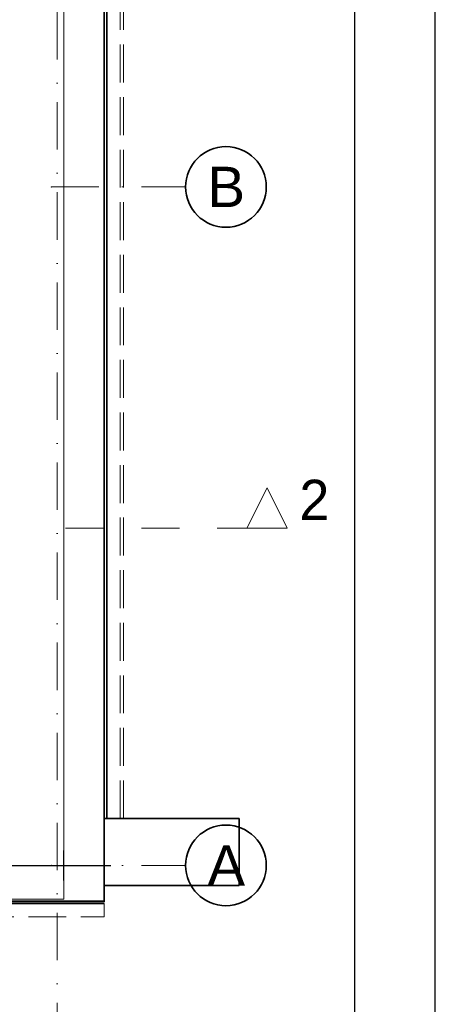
# Model space of a CAD drawing. Header units: millimetres. Extents: x -75424 to 111134, y 39940 to 476713.
# Tile 22 of 24: x 49731 to 52825, y 237727 to 245055. Entities that reach past the tile are written whole.
import ezdxf

# ---------------------------------------------------------------- set-up
doc = ezdxf.new("R2010")
doc.units = ezdxf.units.MM
doc.header["$MEASUREMENT"] = 0
for name, pattern in [('Krawędzie ukryte', [3.912222, 2.822222, -1.09]), ('Kropki i Kreski', [6.702778, 3.527778, -1.763889, 0, -1.411111]), ('Przerywana', [5.644444, 2.822222, -2.822222])]:
    doc.linetypes.add(name, pattern=pattern)
for name, color, linetype in [('#krzyż', 6, 'Continuous'), ('#podkład', 252, 'Continuous'), ('- A - ocieplenie', 7, 'Continuous'), ('- Legenda', 7, 'Continuous'), ('_TABELA', 7, 'Continuous'), ('Konstrukcja - Siatka mod', 7, 'Continuous'), ('Konstrukcja - Stropy', 7, 'Continuous'), ('Konstrukcja - Ściany zewnętrzne', 7, 'Continuous'), ('Znaczniki - Przekroje', 7, 'Continuous')]:
    doc.layers.add(name, color=color, linetype=linetype)
doc.styles.add('STYL_AUTOMATYCZNY_1', font='arial.ttf')
doc.styles.add('STYL_AUTOMATYCZNY_6', font='txt')

# ---------------------------------------------------------------- blocks, each defined once
blk = doc.blocks.new('SDFGHB')
at = {"layer": '- A - ocieplenie', "color": 252, "linetype": 'Continuous', "lineweight": 35, "ltscale": 100, "flags": 128}
for points in [[(50017.6, 471809.9), (50017.6, 459110.5)], [(50037.6, 459110.5), (50037.6, 471809.9)], [(50017.6, 459110.5), (50037.6, 459110.5)], [(50017.6, 458497.4), (37597.6, 458490.5)], [(37617.6, 458470.5), (50017.6, 458477.4)]]:
    blk.add_lwpolyline(points, dxfattribs=at)
at = {"layer": '- A - ocieplenie', "color": 252, "linetype": 'Krawędzie ukryte', "lineweight": 20, "ltscale": 100, "flags": 128}
for points in [[(50017.6, 471809.9), (50017.6, 459110.5)], [(50041.7, 471809.9), (50041.7, 459110.5)], [(50137.6, 459110.5), (50137.6, 471809.9)], [(50161.7, 459110.5), (50161.7, 471809.9)], [(50017.6, 459110.5), (50137.6, 459110.5)], [(50041.7, 459110.5), (50161.7, 459110.5)], [(50017.6, 458497.4), (37717.6, 458490.5)], [(50017.6, 458477.4), (50017.6, 458377.4)], [(37717.6, 458370.5), (50017.6, 458377.4)]]:
    blk.add_lwpolyline(points, dxfattribs=at)
at = {"layer": 'Konstrukcja - Siatka mod', "color": 252, "linetype": 'Kropki i Kreski', "lineweight": 13, "ltscale": 100}
for p, q in [((49667.6, 474496.4), (49667.6, 457531.6)), ((49624.6, 463810.5), (50624.6, 463810.5)), ((20180, 458760.5), (49624.6, 458760.5)), ((49624.6, 458760.5), (50624.6, 458760.5))]:
    blk.add_line(p, q, dxfattribs=at)
at = {"layer": 'Konstrukcja - Siatka mod', "color": 252, "linetype": 'Continuous', "lineweight": 35, "ltscale": 100}
for centre in [(50924.6, 463810.5), (50924.6, 458760.5)]:
    blk.add_circle(centre, 300, dxfattribs=at)
at = {"layer": 'Konstrukcja - Siatka mod', "color": 252, "linetype": 'Kropki i Kreski', "lineweight": 13, "ltscale": 100}
for p in [(49624.6, 463810.5), (49624.6, 463810.5), (49624.6, 458760.5), (49624.6, 458760.5)]:
    blk.add_point(p, dxfattribs=at)
at = {"layer": 'Konstrukcja - Stropy', "color": 252, "linetype": 'Continuous', "lineweight": 13, "ltscale": 100, "flags": 128}
blk.add_lwpolyline([(22777.6, 458509.7), (34592.6, 458509.7), (34592.6, 463961.5), (37297.6, 463961.5), (37297.6, 458509.7), (49718.3, 458509.7), (49718.3, 471788.6), (40377.6, 471788.6), (40377.6, 466428.5), (30297.6, 466428.5), (30297.6, 467849.4), (22777.6, 467849.4)], close=True, dxfattribs=at)
at = {"layer": 'Konstrukcja - Ściany zewnętrzne', "color": 252, "linetype": 'Continuous', "lineweight": 35, "ltscale": 100, "flags": 128}
for points in [[(50017.6, 458490.5), (50017.6, 471810.5)], [(51024.2, 459110.5), (50017.6, 459110.5)], [(50017.6, 459110.5), (50017.6, 458610.5)], [(51024.2, 458610.5), (51024.2, 459110.5)], [(50017.6, 458610.5), (51024.2, 458610.5)], [(50017.6, 458490.5), (49317.6, 458490.5)]]:
    blk.add_lwpolyline(points, dxfattribs=at)
at = {"layer": 'Znaczniki - Przekroje', "color": 252, "linetype": 'Przerywana', "lineweight": 13, "ltscale": 100}
blk.add_line((49731.3, 461271), (51081.3, 461271), dxfattribs=at)
at = {"layer": 'Znaczniki - Przekroje', "color": 252, "linetype": 'Continuous', "lineweight": 13, "ltscale": 100, "flags": 128}
blk.add_lwpolyline([(51381.3, 461271), (51081.3, 461271), (51231.3, 461571)], close=True, dxfattribs=at)
at = {"layer": 'Konstrukcja - Siatka mod', "color": 252, "linetype": 'Continuous', "lineweight": 13, "char_height": 300, "attachment_point": 1, "style": 'STYL_AUTOMATYCZNY_1'}
for s, insert in [('\\A1;{\\pql;\\pt0;\\fArial|b0|i0|c238|p0;\\W1.000000;B}', (50787.4, 463960.5)), ('\\A1;{\\pql;\\pt0;\\fArial|b0|i0|c238|p0;\\W1.000000;A}', (50787.4, 458910.5))]:
    blk.add_mtext(s, dxfattribs=dict(at, insert=insert))
at = {"layer": 'Znaczniki - Przekroje', "color": 252, "linetype": 'Continuous', "lineweight": 13, "insert": (51471.3, 461331), "char_height": 300, "attachment_point": 7, "style": 'STYL_AUTOMATYCZNY_6'}
blk.add_mtext('\\A1;{\\pql;\\pt0;\\fGeneva CE|b0|i0|c0|p0;\\W1.000000;2}', dxfattribs=at)

msp = doc.modelspace()

# ---------------------------------------------------------------- linework, layer by layer
at = {"layer": '#krzyż', "lineweight": 30}
for p, q in [((50060.3, 238649.4), (50060.3, 238872.2)), ((49948.9, 238760.8), (50171.7, 238760.8))]:
    msp.add_line(p, q, dxfattribs=at)
at = {"layer": '#podkład', "color": 252}
msp.add_line((49860, 238760.8), (50319.7, 238760.8), dxfattribs=at)
at = {"layer": '- Legenda'}
msp.add_line((49588.9, 238760.8), (50410.3, 238760.8), dxfattribs=at)
at = {"layer": '_TABELA', "color": 7}
msp.add_lwpolyline([(10824.9, 256660.1), (52824.9, 256660.1), (10824.9, 256660.1), (10824.9, 226960.1), (52824.9, 226960.1), (52824.9, 256660.1)], dxfattribs=at)
msp.add_lwpolyline([(52224.9, 256050.1), (13324.9, 256050.1), (13324.9, 227570.1), (52224.9, 227570.1)], close=True, dxfattribs=at)

# ---------------------------------------------------------------- block references
at = {"layer": '#podkład'}
msp.add_blockref('SDFGHB', (341.9, -219999.6), dxfattribs=at)

doc.saveas('drawing.dxf')
